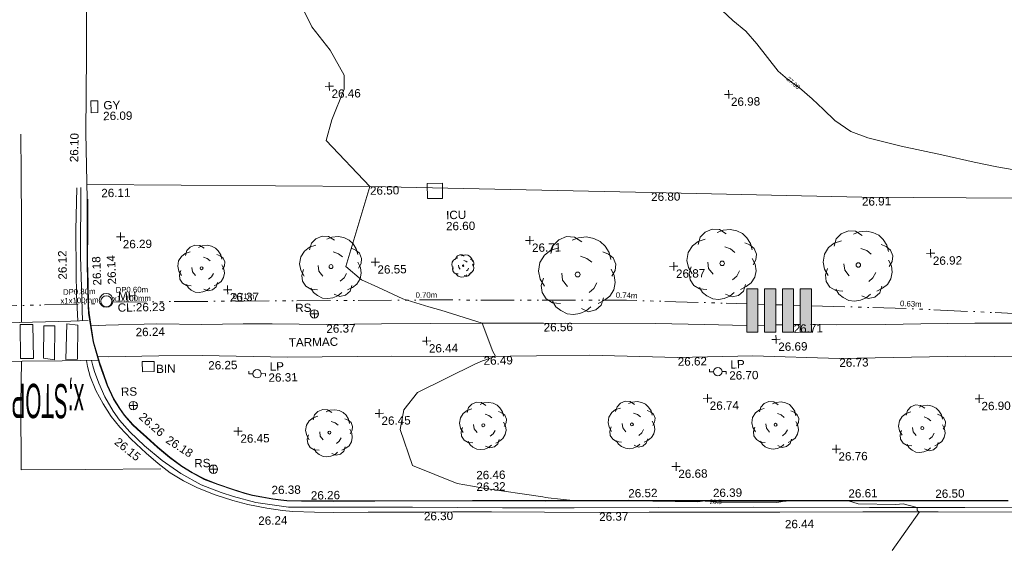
# Model space of a CAD drawing. Header units: millimetres. Extents: x -287732 to 520720, y -88450 to 287754.
# Tile 180 of 256: x -109149 to -64987, y 82152 to 105694. Entities that reach past the tile are written whole.
import ezdxf

# ---------------------------------------------------------------- set-up
doc = ezdxf.new("R2010")
doc.units = ezdxf.units.MM
doc.linetypes.add('IMPORT-UG_EIR_QLB2 _2_', pattern=[2750, 1500, -300, 0, -300, 150, -300, 0, -200])
doc.linetypes.add('IMPORT-UG_ELEC_STREET LIGHTING_QLB2 _2_', pattern=[2700, 1500, -300, 0, -250, 150, -300, 0, -200])
for name, color, linetype, lineweight, true_color in [('00_TOPO_BIN', 7, 'Continuous', 9, 0x7f5f3f), ('00_TOPO_FOOTPATH', 7, 'Continuous', 9, 0xa50000), ('00_TOPO_FURN_LAMP_POST', 7, 'Continuous', 9, 0x666666), ('00_TOPO_FURN_SIGN', 7, 'Continuous', 9, 0x666666), ('00_TOPO_KERB_BOTTOM', 1, 'Continuous', 9, 0xff0000), ('00_TOPO_KERB_TOP', 7, 'Continuous', 9, 0xa500a5), ('00_TOPO_LEVEL_SPOT', 7, 'Continuous', 9, 0x666666), ('00_TOPO_ROAD_MARKING_WHITE_CONTINUOUS', 7, 'Continuous', 9, 0x999999), ('00_TOPO_ROAD_MARKING_YELLOW_CONTINUOUS', 40, 'Continuous', 9, 0xffbf00), ('00_TOPO_SERV_GULLY', 7, 'Continuous', 9, 0x5252a5), ('00_TOPO_SERV_IC', 5, 'Continuous', 9, 0x0000ff), ('00_TOPO_SERV_MH', 7, 'Continuous', 9, 0x666666), ('00_TOPO_TREE', 7, 'Continuous', 9, 0x666666), ('01_DTM_CONTOUR_MNR', 7, 'Continuous', 9, 0xa5a552), ('01_DTM_CONTOUR_MNR_LABELS', 7, 'Continuous', 9, 0xa5a552), ('12333-PUM-2D-U-0001-C01 - Rev2_REVIT IMPORT_dwg', 7, 'Continuous', 9, 0x767676), ('PUM-EIRCOMM-MH', 6, 'Continuous', 9, 0xff00ff), ('PUM-EIRCOMM-NOTES', 6, 'Continuous', 9, 0xff00ff), ('PUM-EIRCOMM-QLB2', 6, 'IMPORT-UG_EIR_QLB2 _2_', 9, 0xff00ff)]:
    doc.layers.add(name, color=color, linetype=linetype, lineweight=lineweight, true_color=true_color)
for name, color, linetype, lineweight in [('00_TOPO_PEDASTRIAN', 7, 'Continuous', 9), ('00_TOPO_ROAD_EDGE', 7, 'Continuous', 9), ('00_TOPO_ROAD_TEXT', 7, 'Continuous', 9), ('00_TOPO_SURFACE', 7, 'Continuous', 9), ('00_TOPO_SURVEY_TEXT', 7, 'Continuous', 9), ('A_RHA_Detail', 7, 'Continuous', 9), ('A_RHA_Line-Thin', 7, 'Continuous', 9)]:
    doc.layers.add(name, color=color, linetype=linetype, lineweight=lineweight)
doc.styles.add('Arial_1', font='arial.ttf', dxfattribs={"height": 250})
doc.styles.add('Swis721 Lt BT_1', font='swissl.ttf', dxfattribs={"height": 200})
doc.styles.add('Swis721 Lt BT_2', font='swissl.ttf', dxfattribs={"height": 375})
doc.styles.add('Swis721 Lt BT_25', font='swissl.ttf', dxfattribs={"width": 0.433625, "height": 1536.688685})

# ---------------------------------------------------------------- blocks, each defined once
blk = doc.blocks.new('12333-PUM-2D-U-0001-C01 - Rev2_REVIT IMPORT_dwg_CONIFEROUS_TREE-2077096-Site Location Plan Proposed')
at = {"layer": '00_TOPO_TREE', "color": 254, "true_color": 0xcccccc, "flags": 128}
for points in [[(533818314, 725652102), (533818422, 725652459), (533818672, 725652709), (533819029, 725652852), (533819387, 725652817), (533819708, 725652602)], [(533819279, 725652674), (533819565, 725652781), (533819923, 725652817), (533820244, 725652745), (533820530, 725652602), (533820745, 725652388), (533820923, 725652102), (533820995, 725651780)], [(533817993, 725650636), (533817814, 725650958), (533817743, 725651316), (533817814, 725651709), (533818029, 725652030), (533818314, 725652245), (533818672, 725652352)], [(533819637, 725651959), (533819923, 725651852), (533820137, 725651673)], [(533820638, 725652138), (533820888, 725652030), (533821102, 725651852), (533821209, 725651566), (533821174, 725651280), (533821031, 725651030)], [(533819029, 725650601), (533818815, 725650887), (533818779, 725651208)], [(533820995, 725651351), (533821138, 725651065), (533821174, 725650744), (533821102, 725650422), (533820923, 725650136), (533820673, 725649957), (533820387, 725649814)], [(533818708, 725649850), (533818350, 725649886), (533818064, 725650065), (533817886, 725650351), (533817850, 725650672), (533817957, 725650994)], [(533820352, 725650744), (533820209, 725650494), (533819994, 725650315)], [(533820066, 725649672), (533819851, 725649493), (533819565, 725649386), (533819279, 725649350), (533818994, 725649386), (533818708, 725649529), (533818493, 725649707), (533818350, 725649957)], [(533820638, 725650065), (533820530, 725649743), (533820280, 725649529), (533819958, 725649457), (533819637, 725649600)]]:
    blk.add_lwpolyline(points, dxfattribs=at)
at = {"layer": '00_TOPO_TREE', "color": 254, "true_color": 0xcccccc}
blk.add_circle((533819494, 725651137), 110, dxfattribs=at)
blk = doc.blocks.new('12333-PUM-2D-U-0001-C01 - Rev2_REVIT IMPORT_dwg_CONIFEROUS_TREE-2077097-Site Location Plan Proposed')
at = {"layer": '00_TOPO_TREE', "color": 254, "true_color": 0xcccccc, "flags": 128}
for points in [[(533801721, 725651407), (533801612, 725651603), (533801569, 725651821), (533801612, 725652060), (533801743, 725652256), (533801917, 725652387), (533802135, 725652452)], [(533801917, 725652300), (533801982, 725652517), (533802135, 725652670), (533802352, 725652757), (533802570, 725652735), (533802766, 725652604)], [(533802505, 725652648), (533802679, 725652713), (533802897, 725652735), (533803093, 725652692), (533803267, 725652604), (533803397, 725652474), (533803506, 725652300), (533803550, 725652104)], [(533802722, 725652213), (533802897, 725652147), (533803027, 725652038)], [(533803332, 725652321), (533803484, 725652256), (533803615, 725652147), (533803680, 725651973), (533803659, 725651799), (533803572, 725651647)], [(533802156, 725650928), (533801939, 725650950), (533801765, 725651059), (533801656, 725651233), (533801634, 725651429), (533801699, 725651625)], [(533802352, 725651385), (533802222, 725651559), (533802200, 725651755)], [(533803158, 725651472), (533803071, 725651320), (533802940, 725651211)], [(533803550, 725651843), (533803637, 725651668), (533803659, 725651472), (533803615, 725651276), (533803506, 725651102), (533803354, 725650993), (533803180, 725650906)], [(533803332, 725651059), (533803267, 725650863), (533803114, 725650732), (533802918, 725650689), (533802722, 725650776)], [(533802984, 725650819), (533802853, 725650710), (533802679, 725650645), (533802505, 725650623), (533802331, 725650645), (533802156, 725650732), (533802026, 725650841), (533801939, 725650993)]]:
    blk.add_lwpolyline(points, dxfattribs=at)
at = {"layer": '00_TOPO_TREE', "color": 254, "true_color": 0xcccccc}
blk.add_circle((533802635, 725651712), 67.2, dxfattribs=at)
blk = doc.blocks.new('12333-PUM-2D-U-0001-C01 - Rev2_REVIT IMPORT_dwg_CONIFEROUS_TREE-2077098-Site Location Plan Proposed')
at = {"layer": '00_TOPO_TREE', "color": 254, "true_color": 0xcccccc, "flags": 128}
for points in [[(533807324, 725643933), (533807216, 725644129), (533807172, 725644346), (533807216, 725644586), (533807346, 725644782), (533807520, 725644912), (533807738, 725644978)], [(533807520, 725644825), (533807586, 725645043), (533807738, 725645195), (533807956, 725645282), (533808174, 725645261), (533808369, 725645130)], [(533808108, 725645174), (533808282, 725645239), (533808500, 725645261), (533808696, 725645217), (533808870, 725645130), (533809001, 725644999), (533809110, 725644825), (533809153, 725644629)], [(533808326, 725644738), (533808500, 725644673), (533808631, 725644564)], [(533808935, 725644847), (533809088, 725644782), (533809218, 725644673), (533809284, 725644499), (533809262, 725644325), (533809175, 725644172)], [(533807760, 725643454), (533807542, 725643476), (533807368, 725643584), (533807259, 725643759), (533807237, 725643954), (533807303, 725644150)], [(533807956, 725643911), (533807825, 725644085), (533807803, 725644281)], [(533808761, 725643998), (533808674, 725643846), (533808544, 725643737)], [(533809153, 725644368), (533809240, 725644194), (533809262, 725643998), (533809218, 725643802), (533809110, 725643628), (533808957, 725643519), (533808783, 725643432)], [(533808935, 725643584), (533808870, 725643388), (533808718, 725643258), (533808522, 725643214), (533808326, 725643301)], [(533808587, 725643345), (533808457, 725643236), (533808282, 725643171), (533808108, 725643149), (533807934, 725643171), (533807760, 725643258), (533807629, 725643367), (533807542, 725643519)]]:
    blk.add_lwpolyline(points, dxfattribs=at)
at = {"layer": '00_TOPO_TREE', "color": 254, "true_color": 0xcccccc}
blk.add_circle((533808239, 725644238), 67.2, dxfattribs=at)
blk = doc.blocks.new('12333-PUM-2D-U-0001-C01 - Rev2_REVIT IMPORT_dwg_CONIFEROUS_TREE-2077099-Site Location Plan Proposed')
at = {"layer": '00_TOPO_TREE', "color": 254, "true_color": 0xcccccc, "flags": 128}
for points in [[(533814426, 725645032), (533814491, 725645250), (533814644, 725645402), (533814861, 725645490), (533815079, 725645468), (533815275, 725645337)], [(533815014, 725645381), (533815188, 725645446), (533815406, 725645468), (533815601, 725645424), (533815776, 725645337), (533815906, 725645207), (533816015, 725645032), (533816059, 725644836)], [(533814230, 725644140), (533814121, 725644336), (533814078, 725644553), (533814121, 725644793), (533814252, 725644989), (533814426, 725645119), (533814644, 725645185)], [(533815231, 725644945), (533815406, 725644880), (533815536, 725644771)], [(533815841, 725645054), (533815993, 725644989), (533816124, 725644880), (533816189, 725644706), (533816168, 725644532), (533816080, 725644379)], [(533814861, 725644118), (533814731, 725644292), (533814709, 725644488)], [(533816059, 725644575), (533816146, 725644401), (533816168, 725644205), (533816124, 725644009), (533816015, 725643835), (533815863, 725643726), (533815689, 725643639)], [(533814665, 725643661), (533814448, 725643683), (533814274, 725643792), (533814165, 725643966), (533814143, 725644162), (533814208, 725644358)], [(533815667, 725644205), (533815580, 725644053), (533815449, 725643944)], [(533815493, 725643552), (533815362, 725643443), (533815188, 725643378), (533815014, 725643356), (533814840, 725643378), (533814665, 725643465), (533814535, 725643574), (533814448, 725643726)], [(533815841, 725643792), (533815776, 725643596), (533815623, 725643465), (533815427, 725643421), (533815231, 725643509)]]:
    blk.add_lwpolyline(points, dxfattribs=at)
at = {"layer": '00_TOPO_TREE', "color": 254, "true_color": 0xcccccc}
blk.add_circle((533815144, 725644445), 67.2, dxfattribs=at)
blk = doc.blocks.new('12333-PUM-2D-U-0001-C01 - Rev2_REVIT IMPORT_dwg_CONIFEROUS_TREE-2077100-Site Location Plan Proposed')
at = {"layer": '00_TOPO_TREE', "color": 254, "true_color": 0xcccccc, "flags": 128}
for points in [[(533821091, 725644955), (533821156, 725645173), (533821308, 725645325), (533821526, 725645412), (533821744, 725645391), (533821940, 725645260)], [(533821679, 725645303), (533821853, 725645369), (533822070, 725645391), (533822266, 725645347), (533822441, 725645260), (533822571, 725645129), (533822680, 725644955), (533822724, 725644759)], [(533820895, 725644063), (533820786, 725644259), (533820742, 725644476), (533820786, 725644716), (533820917, 725644912), (533821091, 725645042), (533821308, 725645108)], [(533821896, 725644868), (533822070, 725644803), (533822201, 725644694)], [(533822506, 725644977), (533822658, 725644912), (533822789, 725644803), (533822854, 725644629), (533822832, 725644454), (533822745, 725644302)], [(533821526, 725644041), (533821396, 725644215), (533821374, 725644411)], [(533822724, 725644498), (533822811, 725644324), (533822832, 725644128), (533822789, 725643932), (533822680, 725643758), (533822528, 725643649), (533822353, 725643562)], [(533821330, 725643584), (533821113, 725643605), (533820938, 725643714), (533820830, 725643888), (533820808, 725644084), (533820873, 725644280)], [(533822332, 725644128), (533822245, 725643976), (533822114, 725643867)], [(533822157, 725643475), (533822027, 725643366), (533821853, 725643301), (533821679, 725643279), (533821504, 725643301), (533821330, 725643388), (533821200, 725643497), (533821113, 725643649)], [(533822506, 725643714), (533822441, 725643518), (533822288, 725643388), (533822092, 725643344), (533821896, 725643431)]]:
    blk.add_lwpolyline(points, dxfattribs=at)
at = {"layer": '00_TOPO_TREE', "color": 254, "true_color": 0xcccccc}
blk.add_circle((533821809, 725644367), 67.2, dxfattribs=at)
blk = doc.blocks.new('12333-PUM-2D-U-0001-C01 - Rev2_REVIT IMPORT_dwg_CONIFEROUS_TREE-2077101-Site Location Plan Proposed')
at = {"layer": '00_TOPO_TREE', "color": 254, "true_color": 0xcccccc, "flags": 128}
for points in [[(533827340, 725643934), (533827231, 725644130), (533827187, 725644348), (533827231, 725644587), (533827362, 725644783), (533827536, 725644914), (533827754, 725644979)], [(533827536, 725644827), (533827601, 725645044), (533827754, 725645197), (533827971, 725645284), (533828189, 725645262), (533828385, 725645131)], [(533828124, 725645175), (533828298, 725645240), (533828515, 725645262), (533828711, 725645218), (533828886, 725645131), (533829016, 725645001), (533829125, 725644827), (533829169, 725644631)], [(533828951, 725644848), (533829103, 725644783), (533829234, 725644674), (533829299, 725644500), (533829277, 725644326), (533829190, 725644173)], [(533828341, 725644739), (533828515, 725644674), (533828646, 725644565)], [(533827775, 725643455), (533827558, 725643477), (533827383, 725643586), (533827275, 725643760), (533827253, 725643956), (533827318, 725644152)], [(533827971, 725643912), (533827841, 725644086), (533827819, 725644282)], [(533828777, 725643999), (533828690, 725643847), (533828559, 725643738)], [(533829169, 725644369), (533829256, 725644195), (533829277, 725643999), (533829234, 725643803), (533829125, 725643629), (533828973, 725643520), (533828798, 725643433)], [(533828951, 725643586), (533828886, 725643390), (533828733, 725643259), (533828537, 725643216), (533828341, 725643303)], [(533828603, 725643346), (533828472, 725643237), (533828298, 725643172), (533828124, 725643150), (533827949, 725643172), (533827775, 725643259), (533827645, 725643368), (533827558, 725643520)]]:
    blk.add_lwpolyline(points, dxfattribs=at)
at = {"layer": '00_TOPO_TREE', "color": 254, "true_color": 0xcccccc}
blk.add_circle((533828254, 725644239), 67.2, dxfattribs=at)
blk = doc.blocks.new('12333-PUM-2D-U-0001-C01 - Rev2_REVIT IMPORT_dwg_CONIFEROUS_TREE-2077102-Site Location Plan Proposed')
at = {"layer": '00_TOPO_TREE', "color": 254, "true_color": 0xcccccc, "flags": 128}
for points in [[(533834112, 725644561), (533834177, 725644778), (533834329, 725644931), (533834547, 725645018), (533834765, 725644996), (533834961, 725644865)], [(533834699, 725644909), (533834873, 725644974), (533835091, 725644996), (533835287, 725644952), (533835461, 725644865), (533835592, 725644735), (533835701, 725644561), (533835744, 725644365)], [(533833916, 725643668), (533833807, 725643864), (533833763, 725644082), (533833807, 725644321), (533833937, 725644517), (533834112, 725644648), (533834329, 725644713)], [(533834917, 725644473), (533835091, 725644408), (533835222, 725644299)], [(533835527, 725644582), (533835679, 725644517), (533835810, 725644408), (533835875, 725644234), (533835853, 725644060), (533835766, 725643907)], [(533834547, 725643646), (533834416, 725643820), (533834395, 725644016)], [(533835744, 725644103), (533835831, 725643929), (533835853, 725643733), (533835810, 725643537), (533835701, 725643363), (533835548, 725643254), (533835374, 725643167)], [(533834351, 725643189), (533834133, 725643211), (533833959, 725643320), (533833850, 725643494), (533833829, 725643690), (533833894, 725643886)], [(533835352, 725643733), (533835265, 725643581), (533835135, 725643472)], [(533835178, 725643080), (533835048, 725642971), (533834873, 725642906), (533834699, 725642884), (533834525, 725642906), (533834351, 725642993), (533834220, 725643102), (533834133, 725643254)], [(533835527, 725643320), (533835461, 725643124), (533835309, 725642993), (533835113, 725642950), (533834917, 725643037)]]:
    blk.add_lwpolyline(points, dxfattribs=at)
at = {"layer": '00_TOPO_TREE', "color": 254, "true_color": 0xcccccc}
blk.add_circle((533834830, 725643973), 67.2, dxfattribs=at)
blk = doc.blocks.new('12333-PUM-2D-U-0001-C01 - Rev2_REVIT IMPORT_dwg_CONIFEROUS_TREE-2077124-Site Location Plan Proposed')
at = {"layer": '00_TOPO_TREE', "color": 254, "true_color": 0xcccccc, "flags": 128}
for points in [[(533807493, 725652458), (533807579, 725652745), (533807780, 725652946), (533808067, 725653061), (533808354, 725653032), (533808612, 725652860)], [(533808268, 725652917), (533808498, 725653004), (533808785, 725653032), (533809043, 725652975), (533809273, 725652860), (533809445, 725652688), (533809588, 725652458), (533809646, 725652200)], [(533807235, 725651282), (533807091, 725651540), (533807034, 725651827), (533807091, 725652143), (533807264, 725652401), (533807493, 725652573), (533807780, 725652659)], [(533809359, 725652487), (533809560, 725652401), (533809732, 725652257), (533809818, 725652028), (533809789, 725651798), (533809674, 725651597)], [(533808555, 725652343), (533808785, 725652257), (533808957, 725652114)], [(533807809, 725650650), (533807522, 725650679), (533807292, 725650822), (533807149, 725651052), (533807120, 725651310), (533807206, 725651569)], [(533808067, 725651253), (533807895, 725651483), (533807866, 725651741)], [(533809646, 725651856), (533809760, 725651626), (533809789, 725651368), (533809732, 725651109), (533809588, 725650880), (533809387, 725650736), (533809158, 725650622)], [(533809129, 725651368), (533809014, 725651167), (533808842, 725651023)], [(533808899, 725650507), (533808727, 725650363), (533808498, 725650277), (533808268, 725650248), (533808038, 725650277), (533807809, 725650392), (533807637, 725650535), (533807522, 725650736)], [(533809359, 725650822), (533809273, 725650564), (533809072, 725650392), (533808813, 725650335), (533808555, 725650449)]]:
    blk.add_lwpolyline(points, dxfattribs=at)
at = {"layer": '00_TOPO_TREE', "color": 254, "true_color": 0xcccccc}
blk.add_circle((533808440, 725651683), 88.5, dxfattribs=at)
blk = doc.blocks.new('12333-PUM-2D-U-0001-C01 - Rev2_REVIT IMPORT_dwg_CONIFEROUS_TREE-2077127-Site Location Plan Proposed')
at = {"layer": '00_TOPO_TREE', "color": 254, "true_color": 0xcccccc, "flags": 128}
for points in [[(533831025, 725652212), (533831122, 725652535), (533831348, 725652761), (533831671, 725652890), (533831993, 725652858), (533832283, 725652664)], [(533831896, 725652728), (533832154, 725652825), (533832477, 725652858), (533832767, 725652793), (533833025, 725652664), (533833219, 725652470), (533833380, 725652212), (533833445, 725651922)], [(533830735, 725650890), (533830574, 725651180), (533830509, 725651503), (533830574, 725651858), (533830767, 725652148), (533831025, 725652341), (533831348, 725652438)], [(533832219, 725652083), (533832477, 725651987), (533832671, 725651825)], [(533833122, 725652245), (533833348, 725652148), (533833542, 725651987), (533833638, 725651728), (533833606, 725651470), (533833477, 725651245)], [(533833445, 725651535), (533833574, 725651277), (533833606, 725650987), (533833542, 725650696), (533833380, 725650438), (533833154, 725650277), (533832896, 725650148)], [(533831380, 725650180), (533831058, 725650212), (533830800, 725650374), (533830638, 725650632), (533830606, 725650922), (533830703, 725651212)], [(533831671, 725650858), (533831477, 725651116), (533831445, 725651406)], [(533832864, 725650987), (533832735, 725650761), (533832542, 725650599)], [(533832606, 725650019), (533832412, 725649857), (533832154, 725649761), (533831896, 725649728), (533831638, 725649761), (533831380, 725649890), (533831187, 725650051), (533831058, 725650277)], [(533833122, 725650374), (533833025, 725650083), (533832800, 725649890), (533832509, 725649825), (533832219, 725649954)]]:
    blk.add_lwpolyline(points, dxfattribs=at)
at = {"layer": '00_TOPO_TREE', "color": 254, "true_color": 0xcccccc}
blk.add_circle((533832090, 725651341), 99.5, dxfattribs=at)
blk = doc.blocks.new('12333-PUM-2D-U-0001-C01 - Rev2_REVIT IMPORT_dwg_CONIFEROUS_TREE-2077128-Site Location Plan Proposed')
at = {"layer": '00_TOPO_TREE', "color": 254, "true_color": 0xcccccc, "flags": 128}
for points in [[(533824920, 725652393), (533825017, 725652716), (533825243, 725652941), (533825566, 725653070), (533825888, 725653038), (533826179, 725652845)], [(533825791, 725652909), (533826049, 725653006), (533826372, 725653038), (533826662, 725652974), (533826920, 725652845), (533827114, 725652651), (533827275, 725652393), (533827340, 725652103)], [(533824630, 725651070), (533824469, 725651361), (533824404, 725651683), (533824469, 725652038), (533824662, 725652329), (533824920, 725652522), (533825243, 725652619)], [(533827017, 725652425), (533827243, 725652329), (533827437, 725652167), (533827533, 725651909), (533827501, 725651651), (533827372, 725651425)], [(533826114, 725652264), (533826372, 725652167), (533826566, 725652006)], [(533825566, 725651038), (533825372, 725651296), (533825340, 725651587)], [(533827340, 725651716), (533827469, 725651458), (533827501, 725651167), (533827437, 725650877), (533827275, 725650619), (533827049, 725650458), (533826791, 725650329)], [(533825275, 725650361), (533824953, 725650393), (533824695, 725650554), (533824533, 725650812), (533824501, 725651103), (533824598, 725651393)], [(533826759, 725651167), (533826630, 725650941), (533826437, 725650780)], [(533826501, 725650199), (533826308, 725650038), (533826049, 725649941), (533825791, 725649909), (533825533, 725649941), (533825275, 725650070), (533825082, 725650232), (533824953, 725650458)], [(533827017, 725650554), (533826920, 725650264), (533826695, 725650070), (533826404, 725650006), (533826114, 725650135)]]:
    blk.add_lwpolyline(points, dxfattribs=at)
at = {"layer": '00_TOPO_TREE', "color": 254, "true_color": 0xcccccc}
blk.add_circle((533825985, 725651522), 99.5, dxfattribs=at)
blk = doc.blocks.new('12333-PUM-2D-U-0001-C01 - Rev2_REVIT IMPORT_dwg_MSL_RoadSign_SYM-2077193-Site Location Plan Proposed')
at = {"layer": '00_TOPO_FURN_SIGN', "color": 254, "true_color": 0xcccccc}
for p, q in [((-500, 0), (500, 0)), ((0, -500), (0, 500))]:
    blk.add_line(p, q, dxfattribs=at)
blk.add_circle((0, 0), 500, dxfattribs=at)
blk = doc.blocks.new('12333-PUM-2D-U-0001-C01 - Rev2_REVIT IMPORT_dwg_MSL_Lamp_Post_SYM-2077199-Site Location Plan Proposed')
at = {"layer": '00_TOPO_FURN_LAMP_POST', "color": 254, "true_color": 0xcccccc, "flags": 128}
for points in [[(-500, 0), (-1000, 0), (-1000, 317)], [(500, 0), (1000, 0), (1000, -317)]]:
    blk.add_lwpolyline(points, dxfattribs=at)
at = {"layer": '00_TOPO_FURN_LAMP_POST', "color": 254, "true_color": 0xcccccc}
blk.add_circle((0, 0), 500, dxfattribs=at)
blk = doc.blocks.new('12333-PUM-2D-U-0001-C01 - Rev2_REVIT IMPORT_dwg_MM-2077200-Site Location Plan Proposed')
at = {"layer": '00_TOPO_LEVEL_SPOT', "color": 254, "true_color": 0xcccccc, "flags": 128}
for points in [[(0, -500), (0, 0), (-500, 0)], [(500, 0), (0, 0), (0, 500)]]:
    blk.add_lwpolyline(points, dxfattribs=at)
blk = doc.blocks.new('12333-PUM-2D-U-0001-C01 - Rev2_REVIT IMPORT_dwg_CONIFEROUS_TREE-2077237-Site Location Plan Proposed')
at = {"layer": '00_TOPO_TREE', "color": 254, "true_color": 0xcccccc, "flags": 128}
for points in [[(533813933, 725651478), (533813882, 725651570), (533813861, 725651673), (533813882, 725651785), (533813943, 725651878), (533814025, 725651939), (533814128, 725651970)], [(533814025, 725651898), (533814056, 725652000), (533814128, 725652072), (533814230, 725652113), (533814333, 725652103), (533814425, 725652041)], [(533814302, 725652062), (533814384, 725652093), (533814486, 725652103), (533814578, 725652082), (533814660, 725652041), (533814722, 725651980), (533814773, 725651898), (533814794, 725651806)], [(533814138, 725651253), (533814035, 725651263), (533813953, 725651314), (533813902, 725651396), (533813892, 725651488), (533813923, 725651580)], [(533814230, 725651468), (533814169, 725651550), (533814158, 725651642)], [(533814404, 725651857), (533814486, 725651826), (533814548, 725651775)], [(533814609, 725651509), (533814568, 725651437), (533814507, 725651386)], [(533814794, 725651683), (533814835, 725651601), (533814845, 725651509), (533814824, 725651416), (533814773, 725651335), (533814701, 725651283), (533814619, 725651242)], [(533814691, 725651908), (533814763, 725651878), (533814824, 725651826), (533814855, 725651744), (533814845, 725651662), (533814804, 725651591)], [(533814527, 725651201), (533814466, 725651150), (533814384, 725651119), (533814302, 725651109), (533814220, 725651119), (533814138, 725651160), (533814076, 725651212), (533814035, 725651283)], [(533814691, 725651314), (533814660, 725651222), (533814589, 725651160), (533814496, 725651140), (533814404, 725651181)]]:
    blk.add_lwpolyline(points, dxfattribs=at)
at = {"layer": '00_TOPO_TREE', "color": 254, "true_color": 0xcccccc}
blk.add_circle((533814363, 725651621), 31.6, dxfattribs=at)
blk = doc.blocks.new('12333-PUM-2D-U-0001-C01 - Rev2_REVIT IMPORT_dwg_MGS62954_T2_Galway_ITM_3d_Rev1-2077680-Site Location Plan Proposed')
at = {"layer": '00_TOPO_BIN', "color": 254, "true_color": 0xcccccc}
for p, q in [((533799898, 725647114), (533799898, 725647571)), ((533800431, 725647571), (533799898, 725647571)), ((533800431, 725647114), (533800431, 725647571)), ((533799898, 725647114), (533800431, 725647114))]:
    blk.add_line(p, q, dxfattribs=at)
at = {"layer": '00_TOPO_FOOTPATH', "color": 254, "true_color": 0xcccccc}
for p, q in [((533827538, 725648705), (533827838, 725648710)), ((533828338, 725648717), (533828638, 725648721)), ((533829139, 725648728), (533829438, 725648720))]:
    blk.add_line(p, q, dxfattribs=at)
at = {"layer": '00_TOPO_FOOTPATH', "color": 254, "true_color": 0xcccccc, "flags": 128}
for points in [[(533829938, 725648707), (533831063, 725648677), (533833258, 725648653), (533834839, 725648658), (533837271, 725648645), (533839604, 725648601)], [(533797633, 725649220), (533798299, 725649225), (533800589, 725649249), (533802598, 725649193), (533804451, 725649177), (533805752, 725649156), (533808182, 725649091), (533810659, 725649074), (533812874, 725649049), (533815171, 725649022), (533817929, 725648982), (533822967, 725648879), (533825123, 725648797), (533827038, 725648713)], [(533841209, 725647113), (533838127, 725647130), (533836819, 725647172), (533831159, 725647162), (533827288, 725647349), (533823914, 725647339), (533819960, 725647506), (533815208, 725647535), (533811095, 725647614), (533806413, 725647649), (533802585, 725647798), (533800651, 725647807), (533798375, 725647805), (533797917, 725647829)]]:
    blk.add_lwpolyline(points, dxfattribs=at)
at = {"layer": '00_TOPO_KERB_BOTTOM', "color": 254, "true_color": 0xcccccc, "flags": 128}
blk.add_lwpolyline([(533838618, 725640637), (533835101, 725640704), (533831464, 725640764), (533828675, 725640810), (533825037, 725640869), (533821591, 725640944), (533817853, 725640996), (533814604, 725641056), (533810217, 725641123), (533808360, 725641148), (533806932, 725641176), (533806280, 725641211), (533806006, 725641238), (533805647, 725641296), (533805153, 725641386), (533804734, 725641474), (533804400, 725641570), (533803890, 725641737), (533803188, 725641993), (533802586, 725642237), (533802047, 725642544), (533801588, 725642836), (533801053, 725643241), (533800513, 725643703), (533800035, 725644159), (533799618, 725644538), (533799415, 725644743), (533799052, 725645173), (533798843, 725645477), (533798586, 725645907), (533798309, 725646525), (533798000, 725647446), (533797717, 725648492), (533797534, 725649777), (533797520, 725650124), (533797512, 725651146), (533797504, 725652070), (533797541, 725653591), (533797562, 725654820), (533797562, 725654915)], dxfattribs=at)
at = {"layer": '00_TOPO_KERB_TOP', "color": 254, "true_color": 0xcccccc, "flags": 128}
blk.add_lwpolyline([(533797582, 725654900), (533797582, 725654820), (533797561, 725653591), (533797524, 725652070), (533797532, 725651146), (533797540, 725650124), (533797554, 725649779), (533797736, 725648496), (533797986, 725647576), (533798151, 725647071), (533798328, 725646532), (533798603, 725645916), (533798860, 725645488), (533799068, 725645185), (533799430, 725644756), (533799632, 725644553), (533800048, 725644173), (533800526, 725643718), (533801066, 725643256), (533801599, 725642853), (533802057, 725642561), (533802595, 725642255), (533803195, 725642011), (533803896, 725641756), (533804406, 725641589), (533804739, 725641494), (533805157, 725641405), (533805650, 725641315), (533806008, 725641258), (533806282, 725641230), (533806932, 725641196), (533808361, 725641168), (533810218, 725641143), (533814604, 725641076), (533817854, 725641015), (533821591, 725640964), (533825038, 725640889), (533828675, 725640830), (533831465, 725640784), (533835102, 725640724), (533838619, 725640657)], dxfattribs=at)
at = {"layer": '00_TOPO_PEDASTRIAN', "color": 254, "true_color": 0xcccccc}
for p, q in [((533794449, 725647799), (533794449, 725649323)), ((533794449, 725649323), (533795021, 725649323)), ((533795021, 725649323), (533795021, 725647799)), ((533796469, 725647723), (533796545, 725649323)), ((533796545, 725649323), (533797040, 725649247)), ((533795478, 725647799), (533795516, 725649247)), ((533795516, 725649247), (533796011, 725649247)), ((533796011, 725649247), (533795973, 725647723)), ((533797040, 725649247), (533797002, 725647723)), ((533794449, 725647799), (533795021, 725647799)), ((533795478, 725647799), (533795973, 725647723)), ((533796469, 725647723), (533797002, 725647723))]:
    blk.add_line(p, q, dxfattribs=at)
at = {"layer": '00_TOPO_ROAD_EDGE', "color": 254, "true_color": 0xcccccc, "flags": 128}
blk.add_lwpolyline([(533797562, 725654915), (533797554, 725657881), (533797634, 725661378), (533797701, 725665880), (533797789, 725669252)], dxfattribs=at)
at = {"layer": '00_TOPO_ROAD_MARKING_WHITE_CONTINUOUS', "color": 254, "true_color": 0xcccccc, "flags": 128}
for points in [[(533794510, 725649424), (533794540, 725651120), (533794590, 725653880), (533794620, 725656080), (533794630, 725657870)], [(533789920, 725649320), (533791290, 725649350), (533793880, 725649420), (533796730, 725649440), (533797500, 725649450)], [(533789160, 725647730), (533792700, 725647700), (533796310, 725647660), (533797930, 725647660)], [(533794480, 725647680), (533794420, 725645780), (533794390, 725642800), (533797260, 725642770), (533800650, 725642740)]]:
    blk.add_lwpolyline(points, dxfattribs=at)
at = {"layer": '00_TOPO_ROAD_MARKING_YELLOW_CONTINUOUS', "color": 254, "true_color": 0xcccccc, "flags": 128}
for points in [[(533797050, 725649444), (533797010, 725650610), (533797010, 725651600), (533797020, 725653520), (533797100, 725655420)], [(533797250, 725649447), (533797230, 725650950), (533797210, 725652330), (533797280, 725655430)], [(533797400, 725647660), (533797440, 725647390), (533797550, 725646940), (533797800, 725646310), (533798120, 725645700), (533798470, 725645130), (533798840, 725644640), (533799340, 725644090), (533800000, 725643450), (533800530, 725642990), (533801070, 725642560), (533801660, 725642190), (533802280, 725641860), (533803070, 725641530), (533803850, 725641270), (533804530, 725641070), (533805370, 725640900), (533806070, 725640780), (533806530, 725640730), (533807500, 725640680), (533808370, 725640650), (533809920, 725640640), (533812410, 725640600), (533813710, 725640580), (533815450, 725640550), (533817820, 725640500), (533820270, 725640440), (533822520, 725640420), (533825340, 725640370), (533828380, 725640310), (533832100, 725640260), (533835480, 725640200), (533839350, 725640130)], [(533840620, 725640320), (533836680, 725640380), (533832400, 725640460), (533827200, 725640560), (533822920, 725640620), (533819150, 725640670), (533815940, 725640730), (533811900, 725640820), (533809600, 725640870), (533808000, 725640890), (533807310, 725640900), (533806350, 725640930), (533805820, 725641000), (533804890, 725641160), (533803890, 725641440), (533803340, 725641630), (533802440, 725642000), (533801540, 725642520), (533800720, 725643110), (533799930, 725643790), (533799290, 725644420), (533798830, 725644960), (533798560, 725645370), (533798200, 725646020), (533797940, 725646630), (533797750, 725647160), (533797680, 725647410), (533797620, 725647660)]]:
    blk.add_lwpolyline(points, dxfattribs=at)
at = {"layer": '00_TOPO_SERV_GULLY', "color": 254, "true_color": 0xcccccc}
for p, q in [((533797802, 725658772), (533797802, 725659306)), ((533797802, 725659306), (533798107, 725659306)), ((533798107, 725659306), (533798107, 725658772)), ((533797802, 725658772), (533798107, 725658772))]:
    blk.add_line(p, q, dxfattribs=at)
at = {"layer": '00_TOPO_SERV_IC', "color": 254, "true_color": 0xcccccc}
for p, q in [((533812814, 725654657), (533812814, 725655343)), ((533813499, 725655343), (533812814, 725655343)), ((533813499, 725654657), (533813499, 725655343)), ((533812814, 725654657), (533813499, 725654657))]:
    blk.add_line(p, q, dxfattribs=at)
at = {"layer": '00_TOPO_SERV_MH', "color": 254, "true_color": 0xcccccc}
blk.add_circle((533798342, 725650303), 249, dxfattribs=at)
at = {"layer": '00_TOPO_SURFACE', "color": 254, "true_color": 0xcccccc, "flags": 128}
blk.add_lwpolyline([(533870800, 725648049), (533871218, 725651631), (533871277, 725653285), (533870799, 725653449), (533858874, 725653971), (533843986, 725654102), (533832299, 725654376), (533822851, 725654753), (533810248, 725655252), (533797560, 725655560)], dxfattribs=at)
at = {"layer": '01_DTM_CONTOUR_MNR', "color": 254, "true_color": 0xcccccc, "flags": 128}
for points in [[(533833380, 725638510), (533834640, 725640220), (533834533, 725640280), (533834540, 725640420), (533833919, 725640595), (533833579, 725640573), (533831899, 725640631), (533831460, 725640763), (533829866, 725640797), (533828680, 725640814), (533828253, 725640752), (533825548, 725640812), (533825502, 725640818), (533825040, 725640877), (533824692, 725640846), (533821685, 725640936), (533821590, 725640949), (533821438, 725640942), (533819100, 725641000), (533818000, 725641144), (533817898, 725641159), (533817765, 725641184), (533815097, 725641628), (533814614, 725641725), (533813929, 725641858), (533811935, 725642692), (533811411, 725644327), (533811592, 725645203), (533812221, 725645964), (533814841, 725647214), (533815159, 725647330), (533815307, 725647383), (533815740, 725647530), (533815624, 725647751), (533815170, 725649020), (533813332, 725649644), (533812798, 725649796), (533811629, 725650175), (533810523, 725650723), (533809791, 725651066), (533809107, 725651671), (533810250, 725655250), (533808317, 725657340), (533808592, 725658273), (533809175, 725659635), (533809177, 725660264), (533808568, 725661389), (533807761, 725662451), (533807346, 725663340)], [(533839158, 725655497), (533838371, 725655644), (533837361, 725655861), (533835915, 725656216), (533834099, 725656647), (533832615, 725657044), (533831859, 725657340), (533831150, 725657840), (533830650, 725658340), (533830150, 725658840), (533829594, 725659340), (533829300, 725659557), (533829051, 725659741), (533828650, 725660102), (533827708, 725661340), (533827233, 725661923), (533826650, 725662413), (533826178, 725662868)]]:
    blk.add_lwpolyline(points, dxfattribs=at)
at = {"xscale": 0.375, "yscale": 0.375, "zscale": 0.375}
for name, p in [('12333-PUM-2D-U-0001-C01 - Rev2_REVIT IMPORT_dwg_MM-2077200-Site Location Plan Proposed', (533808504, 725659774)), ('12333-PUM-2D-U-0001-C01 - Rev2_REVIT IMPORT_dwg_MM-2077200-Site Location Plan Proposed', (533826408, 725659099)), ('12333-PUM-2D-U-0001-C01 - Rev2_REVIT IMPORT_dwg_MM-2077200-Site Location Plan Proposed', (533799024, 725653185)), ('12333-PUM-2D-U-0001-C01 - Rev2_REVIT IMPORT_dwg_MM-2077200-Site Location Plan Proposed', (533817374, 725652704)), ('12333-PUM-2D-U-0001-C01 - Rev2_REVIT IMPORT_dwg_MM-2077200-Site Location Plan Proposed', (533810425, 725651848)), ('12333-PUM-2D-U-0001-C01 - Rev2_REVIT IMPORT_dwg_MM-2077200-Site Location Plan Proposed', (533835339, 725651809)), ('12333-PUM-2D-U-0001-C01 - Rev2_REVIT IMPORT_dwg_MM-2077200-Site Location Plan Proposed', (533823812, 725651427)), ('12333-PUM-2D-U-0001-C01 - Rev2_REVIT IMPORT_dwg_MM-2077200-Site Location Plan Proposed', (533803784, 725650722)), ('12333-PUM-2D-U-0001-C01 - Rev2_REVIT IMPORT_dwg_MSL_RoadSign_SYM-2077193-Site Location Plan Proposed', (533807656, 725649574)), ('12333-PUM-2D-U-0001-C01 - Rev2_REVIT IMPORT_dwg_MM-2077200-Site Location Plan Proposed', (533812670, 725648270)), ('12333-PUM-2D-U-0001-C01 - Rev2_REVIT IMPORT_dwg_MM-2077200-Site Location Plan Proposed', (533828340, 725648070)), ('12333-PUM-2D-U-0001-C01 - Rev2_REVIT IMPORT_dwg_MSL_Lamp_Post_SYM-2077199-Site Location Plan Proposed', (533805042, 725646933)), ('12333-PUM-2D-U-0001-C01 - Rev2_REVIT IMPORT_dwg_MSL_Lamp_Post_SYM-2077199-Site Location Plan Proposed', (533825705, 725646668)), ('12333-PUM-2D-U-0001-C01 - Rev2_REVIT IMPORT_dwg_MSL_RoadSign_SYM-2077193-Site Location Plan Proposed', (533799464, 725645605)), ('12333-PUM-2D-U-0001-C01 - Rev2_REVIT IMPORT_dwg_MM-2077200-Site Location Plan Proposed', (533825220, 725645478)), ('12333-PUM-2D-U-0001-C01 - Rev2_REVIT IMPORT_dwg_MM-2077200-Site Location Plan Proposed', (533837406, 725645249)), ('12333-PUM-2D-U-0001-C01 - Rev2_REVIT IMPORT_dwg_MM-2077200-Site Location Plan Proposed', (533810487, 725645060)), ('12333-PUM-2D-U-0001-C01 - Rev2_REVIT IMPORT_dwg_MM-2077200-Site Location Plan Proposed', (533804146, 725644370)), ('12333-PUM-2D-U-0001-C01 - Rev2_REVIT IMPORT_dwg_MM-2077200-Site Location Plan Proposed', (533830953, 725643100)), ('12333-PUM-2D-U-0001-C01 - Rev2_REVIT IMPORT_dwg_MSL_RoadSign_SYM-2077193-Site Location Plan Proposed', (533803007, 725642686)), ('12333-PUM-2D-U-0001-C01 - Rev2_REVIT IMPORT_dwg_MM-2077200-Site Location Plan Proposed', (533823758, 725642444))]:
    blk.add_blockref(name, p, dxfattribs=at)
for name in ['12333-PUM-2D-U-0001-C01 - Rev2_REVIT IMPORT_dwg_CONIFEROUS_TREE-2077124-Site Location Plan Proposed', '12333-PUM-2D-U-0001-C01 - Rev2_REVIT IMPORT_dwg_CONIFEROUS_TREE-2077096-Site Location Plan Proposed', '12333-PUM-2D-U-0001-C01 - Rev2_REVIT IMPORT_dwg_CONIFEROUS_TREE-2077128-Site Location Plan Proposed', '12333-PUM-2D-U-0001-C01 - Rev2_REVIT IMPORT_dwg_CONIFEROUS_TREE-2077127-Site Location Plan Proposed', '12333-PUM-2D-U-0001-C01 - Rev2_REVIT IMPORT_dwg_CONIFEROUS_TREE-2077097-Site Location Plan Proposed', '12333-PUM-2D-U-0001-C01 - Rev2_REVIT IMPORT_dwg_CONIFEROUS_TREE-2077237-Site Location Plan Proposed', '12333-PUM-2D-U-0001-C01 - Rev2_REVIT IMPORT_dwg_CONIFEROUS_TREE-2077099-Site Location Plan Proposed', '12333-PUM-2D-U-0001-C01 - Rev2_REVIT IMPORT_dwg_CONIFEROUS_TREE-2077100-Site Location Plan Proposed', '12333-PUM-2D-U-0001-C01 - Rev2_REVIT IMPORT_dwg_CONIFEROUS_TREE-2077098-Site Location Plan Proposed', '12333-PUM-2D-U-0001-C01 - Rev2_REVIT IMPORT_dwg_CONIFEROUS_TREE-2077101-Site Location Plan Proposed', '12333-PUM-2D-U-0001-C01 - Rev2_REVIT IMPORT_dwg_CONIFEROUS_TREE-2077102-Site Location Plan Proposed']:
    blk.add_blockref(name, (0, 0))
at = {"layer": '00_TOPO_BIN', "color": 251, "true_color": 0x666666, "insert": (533800516, 725647419), "char_height": 375, "width": 987.77, "attachment_point": 1, "line_spacing_factor": 1.005062, "style": 'Swis721 Lt BT_2'}
blk.add_mtext('BIN', dxfattribs=at)
at = {"layer": '00_TOPO_FOOTPATH', "color": 251, "true_color": 0x666666, "char_height": 375, "width": 1495.9, "attachment_point": 1, "line_spacing_factor": 1.005062, "style": 'Swis721 Lt BT_2'}
for s, insert in [('26.24', (533799627, 725649084)), ('26.37', (533808182, 725649087)), ('26.56', (533817929, 725648977)), ('26.71', (533829138, 725648723)), ('26.25', (533802856, 725647534)), ('26.49', (533815208, 725647530)), ('26.62', (533823914, 725647335)), ('26.73', (533831159, 725647158))]:
    blk.add_mtext(s, dxfattribs=dict(at, insert=insert))
at = {"layer": '00_TOPO_FURN_LAMP_POST', "char_height": 375, "attachment_point": 1, "line_spacing_factor": 1.005062, "style": 'Swis721 Lt BT_2'}
for s, insert, width in [('LP', (533805611, 725647435), 707.59), ('LP', (533826274, 725647170), 707.59), ('26.31', (533805549, 725646937), 1495.9), ('26.70', (533826212, 725646672), 1495.9)]:
    blk.add_mtext(s, dxfattribs=dict(at, insert=insert, width=width))
at = {"layer": '00_TOPO_FURN_SIGN', "char_height": 375, "width": 783.57, "attachment_point": 1, "line_spacing_factor": 1.005062, "style": 'Swis721 Lt BT_2'}
for insert in [(533806802, 725650042), (533798920, 725646420), (533802154, 725643154)]:
    blk.add_mtext('RS', dxfattribs=dict(at, insert=insert))
at = {"layer": '00_TOPO_KERB_BOTTOM', "color": 251, "true_color": 0x666666, "char_height": 375, "width": 1495.9, "attachment_point": 1, "line_spacing_factor": 1.005062, "style": 'Swis721 Lt BT_2'}
for s, insert, rotation in [('26.14', (533798419, 725651051), 91.3924), ('26.18', (533801066, 725644252), 326.0928)]:
    blk.add_mtext(s, dxfattribs=dict(at, insert=insert, rotation=rotation))
for s, insert in [('26.32', (533814788, 725641876)), ('26.26', (533807356, 725641617)), ('26.39', (533825389, 725641415)), ('26.50', (533835362, 725641203))]:
    blk.add_mtext(s, dxfattribs=dict(at, insert=insert))
at = {"layer": '00_TOPO_KERB_TOP', "color": 251, "true_color": 0x666666, "char_height": 375, "width": 1495.9, "attachment_point": 1, "line_spacing_factor": 1.005062, "style": 'Swis721 Lt BT_2'}
for s, insert, rotation in [('26.18', (533797756, 725651012), 91.3924), ('26.26', (533799926, 725645318), 317.8147)]:
    blk.add_mtext(s, dxfattribs=dict(at, insert=insert, rotation=rotation))
for s, insert in [('26.46', (533814789, 725642399)), ('26.38', (533805597, 725641892)), ('26.52', (533821591, 725641463)), ('26.61', (533831464, 725641282))]:
    blk.add_mtext(s, dxfattribs=dict(at, insert=insert))
at = {"layer": '00_TOPO_LEVEL_SPOT', "char_height": 375, "width": 1495.9, "attachment_point": 1, "line_spacing_factor": 1.005062, "style": 'Swis721 Lt BT_2'}
for s, insert in [('26.46', (533808599, 725659627)), ('26.98', (533826503, 725658952)), ('26.29', (533799119, 725653037)), ('26.71', (533817469, 725652557)), ('26.55', (533810520, 725651700)), ('26.92', (533835434, 725651661)), ('26.87', (533823907, 725651280)), ('26.37', (533803879, 725650575)), ('26.44', (533812765, 725648123)), ('26.69', (533828435, 725647923)), ('26.74', (533825315, 725645331)), ('26.45', (533810582, 725644913)), ('26.90', (533837501, 725645102)), ('26.45', (533804241, 725644222)), ('26.76', (533831048, 725642952)), ('26.68', (533823853, 725642296))]:
    blk.add_mtext(s, dxfattribs=dict(at, insert=insert))
at = {"layer": '00_TOPO_ROAD_EDGE', "color": 251, "true_color": 0x666666, "insert": (533796807, 725656573), "char_height": 375, "width": 1495.9, "attachment_point": 1, "rotation": 88.0032, "line_spacing_factor": 1.005062, "style": 'Swis721 Lt BT_2'}
blk.add_mtext('26.10', dxfattribs=at)
at = {"layer": '00_TOPO_ROAD_MARKING_YELLOW_CONTINUOUS', "color": 251, "true_color": 0x666666, "char_height": 375, "width": 1495.9, "attachment_point": 1, "line_spacing_factor": 1.005062, "style": 'Swis721 Lt BT_2'}
for s, insert, rotation in [('26.12', (533796206, 725651310), 89.7778), ('26.15', (533798791, 725644211), 320.2985)]:
    blk.add_mtext(s, dxfattribs=dict(at, insert=insert, rotation=rotation))
for s, insert in [('26.24', (533804977, 725640525)), ('26.30', (533812410, 725640595)), ('26.37', (533820270, 725640435)), ('26.44', (533828593, 725639957))]:
    blk.add_mtext(s, dxfattribs=dict(at, insert=insert))
at = {"layer": '00_TOPO_ROAD_TEXT', "color": 251, "true_color": 0x666666, "insert": (533797244, 725645070), "char_height": 1536.7, "width": 3521.41, "attachment_point": 1, "rotation": 178.7547, "line_spacing_factor": 1.005062, "style": 'Swis721 Lt BT_25'}
blk.add_mtext('x;STOP', dxfattribs=at)
at = {"layer": '00_TOPO_SERV_GULLY', "color": 251, "true_color": 0x666666, "char_height": 375, "attachment_point": 1, "line_spacing_factor": 1.005062, "style": 'Swis721 Lt BT_2'}
for s, insert, width in [('GY', (533798358, 725659287), 821.56), ('26.09', (533798340, 725658804), 1495.9)]:
    blk.add_mtext(s, dxfattribs=dict(at, insert=insert, width=width))
at = {"layer": '00_TOPO_SERV_IC', "color": 251, "true_color": 0x666666, "char_height": 375, "attachment_point": 1, "line_spacing_factor": 1.005062, "style": 'Swis721 Lt BT_2'}
for s, insert, width in [('ICU', (533813641, 725654093), 1021.01), ('26.60', (533813627, 725653592), 1495.9)]:
    blk.add_mtext(s, dxfattribs=dict(at, insert=insert, width=width))
at = {"layer": '00_TOPO_SERV_MH', "char_height": 375, "attachment_point": 1, "line_spacing_factor": 1.005062, "style": 'Swis721 Lt BT_2'}
for s, insert, width in [('MH', (533798869, 725650713), 949.78), ('CL:26.23', (533798841, 725650198), 2440.93)]:
    blk.add_mtext(s, dxfattribs=dict(at, insert=insert, width=width))
at = {"layer": '00_TOPO_SURFACE', "color": 251, "true_color": 0x666666, "char_height": 375, "width": 1495.9, "attachment_point": 1, "line_spacing_factor": 1.005062, "style": 'Swis721 Lt BT_2'}
for s, insert in [('26.11', (533798194, 725655349)), ('26.50', (533810248, 725655247)), ('26.80', (533822850, 725654748)), ('26.91', (533832299, 725654371))]:
    blk.add_mtext(s, dxfattribs=dict(at, insert=insert))
at = {"layer": '00_TOPO_SURVEY_TEXT', "color": 251, "true_color": 0x666666, "insert": (533806488, 725648500), "char_height": 375, "width": 2450.43, "attachment_point": 1, "line_spacing_factor": 1.005062, "style": 'Swis721 Lt BT_2'}
blk.add_mtext('TARMAC', dxfattribs=at)
at = {"layer": '01_DTM_CONTOUR_MNR_LABELS', "color": 251, "true_color": 0x666666, "char_height": 200, "attachment_point": 2, "line_spacing_factor": 1.005062, "style": 'Swis721 Lt BT_1'}
for s, insert, width, rotation in [('27.00', (533829375, 725659638), 797.8, 318.1148), ('26.5', (533825509, 725640928), 620.51, 358.106)]:
    blk.add_mtext(s, dxfattribs=dict(at, insert=insert, width=width, rotation=rotation))
blk = doc.blocks.new('12333-PUM-2D-U-0001-C01 - Rev2_REVIT IMPORT_dwg-1620468-Site Location Plan Proposed')
at = {"layer": 'PUM-EIRCOMM-MH', "color": 211, "true_color": 0xffaaff}
blk.add_circle((157254, 34490), 311, dxfattribs=at)
at = {"layer": 'PUM-EIRCOMM-QLB2', "color": 211, "true_color": 0xffaaff}
for p, q in [((148984, 34292), (156977, 34351)), ((186475, 33809), (186775, 33795)), ((187275, 33771), (187574, 33757)), ((188074, 33733), (188374, 33719))]:
    blk.add_line(p, q, dxfattribs=at)
at = {"layer": 'PUM-EIRCOMM-QLB2', "color": 211, "true_color": 0xffaaff, "flags": 128}
for points in [[(157553, 34407), (163407, 34351), (171610, 34258), (180582, 34089), (185976, 33833)], [(188873, 33695), (193319, 33485), (202370, 32910), (211110, 32082), (217866, 31639), (224319, 31220), (230504, 30841), (237874, 30351), (242338, 29723), (244518, 29195), (249032, 28949), (256599, 28812), (266696, 29705), (266946, 29880)]]:
    blk.add_lwpolyline(points, dxfattribs=at)
blk.add_blockref('12333-PUM-2D-U-0001-C01 - Rev2_REVIT IMPORT_dwg_MGS62954_T2_Galway_ITM_3d_Rev1-2077680-Site Location Plan Proposed', (-533641080, -725615854))
at = {"layer": 'PUM-EIRCOMM-NOTES', "char_height": 250, "attachment_point": 2, "line_spacing_factor": 0.941778, "style": 'Arial_1'}
for s, insert, width, rotation in [('DP0.80m\\Px1x100mm', (156049, 35027), 2038.46, 0.4221), ('DP0.60m\\Px1x100mm', (158412, 35077), 2038.46, 359.4437), ('0.71m', (163411, 34698), 1160.03, 359.3504), ('0.70m', (171617, 34605), 1160.03, 358.9209), ('0.74m', (180599, 34436), 1160.03, 357.285), ('0.63m', (193341, 33831), 1160.03, 356.3649)]:
    blk.add_mtext(s, dxfattribs=dict(at, insert=insert, width=width, rotation=rotation))

msp = doc.modelspace()

# ---------------------------------------------------------------- hatches: boundary and pattern name
at = {"layer": 'A_RHA_Detail', "true_color": 0xffffff}
for points in [[(-76538, 91669), (-76038, 91669), (-76038, 93613), (-76538, 93613)], [(-75738, 91669), (-75238, 91669), (-75238, 93613), (-75738, 93613)], [(-74938, 91669), (-74438, 91669), (-74439, 93613), (-74939, 93613)], [(-74139, 91669), (-73639, 91669), (-73639, 93613), (-74139, 93613)]]:
    msp.add_hatch(color=7, dxfattribs=at).paths.add_polyline_path(points)

# ---------------------------------------------------------------- linework, layer by layer
at = {"layer": 'A_RHA_Line-Thin'}
for p, q in [((-76538, 93613), (-76538, 91669)), ((-76038, 93613), (-76538, 93613)), ((-76038, 91669), (-76038, 93613)), ((-75738, 93613), (-75738, 91669)), ((-75238, 93613), (-75738, 93613)), ((-75238, 91669), (-75238, 93613)), ((-74939, 93613), (-74938, 91669)), ((-74439, 93613), (-74939, 93613)), ((-74438, 91669), (-74439, 93613)), ((-74139, 93613), (-74139, 91669)), ((-73639, 93613), (-74139, 93613)), ((-73639, 91669), (-73639, 93613)), ((-76538, 91669), (-76038, 91669)), ((-75738, 91669), (-75238, 91669)), ((-74938, 91669), (-74438, 91669)), ((-74139, 91669), (-73639, 91669))]:
    msp.add_line(p, q, dxfattribs=at)

# ---------------------------------------------------------------- block references
at = {"layer": '12333-PUM-2D-U-0001-C01 - Rev2_REVIT IMPORT_dwg', "color": 254, "linetype": 'IMPORT-UG_ELEC_STREET LIGHTING_QLB2 _2_', "true_color": 0xffd4d4, "rotation": 0.9999999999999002}
msp.add_blockref('12333-PUM-2D-U-0001-C01 - Rev2_REVIT IMPORT_dwg-1620468-Site Location Plan Proposed', (-261895, 55870), dxfattribs=at)

doc.saveas('drawing.dxf')
